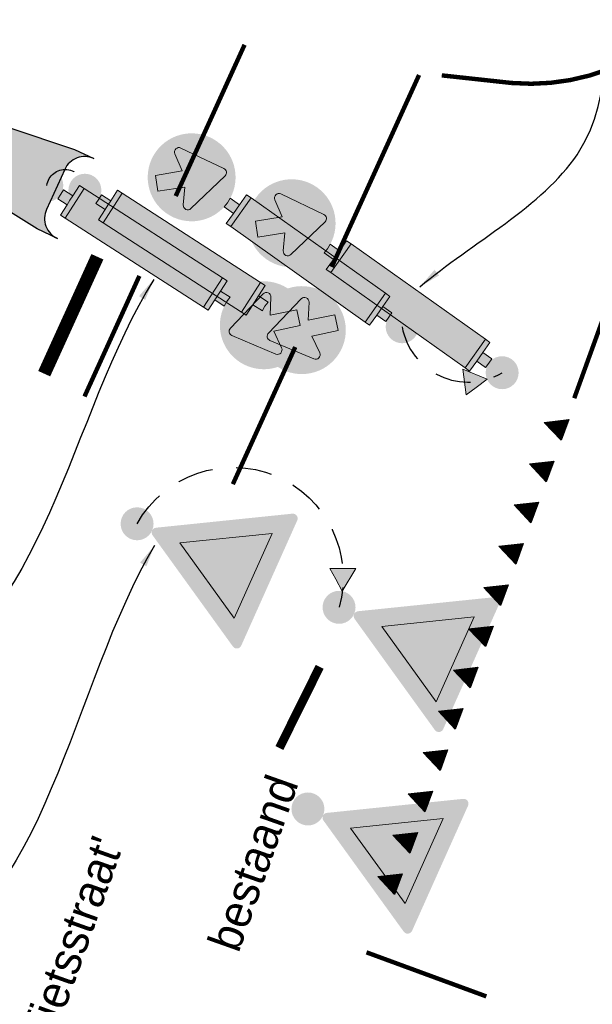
# Model space of a CAD drawing. Header units: metres. Extents: x 136326 to 138181, y 453212 to 454732.
# Tile 29 of 55: x 136588 to 136601, y 453901 to 453924. Entities that reach past the tile are written whole.
import ezdxf

# ---------------------------------------------------------------- set-up
doc = ezdxf.new("R2010")
doc.units = ezdxf.units.M
for name, pattern in [('DGN Style 2', [1.3637372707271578, 0.8182423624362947, -0.5454949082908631]), ('LIJN05-05', [1, 0.5, -0.5]), ('LIJN1-1', [2, 1, -1])]:
    doc.linetypes.add(name, pattern=pattern)
for name, color, linetype in [('-DR-nw-inr-bebording-txt', 2, 'Continuous'), ('-DR-nw-inr-verkeersbordpaal', 7, 'Continuous'), ('-DR-nw-mk-haaientanden', 7, 'Continuous'), ('-DR-nw-mk-puntstuk', 7, 'Continuous'), ('-DR-nw-mk-streep 050-050', 250, 'LIJN05-05'), ('-DR-nw-mk-streep 1-1', 250, 'LIJN1-1'), ('-DR-nw-mk-streep stop', 7, 'Continuous')]:
    doc.layers.add(name, color=color, linetype=linetype)
doc.layers.add('mob_bebording', color=7, linetype='Continuous', lineweight=0)
doc.styles.add('Drong', font='txt', dxfattribs={"height": 1.8})
doc.styles.add('eurostile', font='txt')
doc.dimstyles.new('Drong', dxfattribs={"dimtxt": 1.8, "dimasz": 2.5, "dimexe": 0, "dimexo": 0, "dimgap": 0.9, "dimtad": 1, "dimzin": 0, "dimdsep": 46, "dimtxsty": 'Drong', "dimblk": 'dimblk-wit', "dimcen": 0, "dimse1": 1, "dimse2": 1, "dimclrd": 256, "dimclre": 1, "dimclrt": 7, "dimadec": 0, "dimazin": 0, "dimtfac": 1, "dimtmove": 0, "dimatfit": 3, "dimfxl": 1, "dimtolj": 1, "dimtzin": 0, "dimarcsym": 0})

# ---------------------------------------------------------------- blocks, each defined once
blk = doc.blocks.new('bord_B06')
at = {"layer": 'mob_bebording', "linetype": 'Continuous', "lineweight": 0}
h = blk.add_hatch(color=10, dxfattribs=at)
h.paths.add_polyline_path([(0.01905255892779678, 0.01099999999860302), (0.3309474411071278, 0.5512177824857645, 0.5773502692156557), (0.311894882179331, 0.5842177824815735), (-0.3118948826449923, 0.5842177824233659, 0.5773502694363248), (-0.3309474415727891, 0.5512177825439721), (-0.01905255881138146, 0.01099999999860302, 0.5773502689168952)])
h.paths.add_polyline_path([(0.3222871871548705, 0.5562177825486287), (0.01039230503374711, 0.01600000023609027, -0.5773502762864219), (-0.01039230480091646, 0.01599999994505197), (-0.3222871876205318, 0.5562177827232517, -0.5773502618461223), (-0.3118948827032, 0.5742177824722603), (0.3118948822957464, 0.574217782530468, -0.577350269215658)], flags=17)
h = blk.add_hatch(color=254, dxfattribs=at)
h.paths.add_polyline_path([(0.3118948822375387, 0.574217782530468), (-0.3118948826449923, 0.5742177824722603, 0.5773502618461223), (-0.3222871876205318, 0.5562177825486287), (-0.0103923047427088, 0.01599999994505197, 0.5773502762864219), (0.01039230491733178, 0.01600000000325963), (0.3222871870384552, 0.5562177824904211, 0.577350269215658)])
h.paths.add_polyline_path([(-0.3136269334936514, 0.5612177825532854, -0.5773502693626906), (-0.3118948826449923, 0.5642177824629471), (0.3118948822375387, 0.5642177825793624, -0.5773502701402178), (0.3136269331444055, 0.56121778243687), (0.001732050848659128, 0.02100000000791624, -0.5773502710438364), (-0.001732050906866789, 0.02100000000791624)])
at = {"layer": 'mob_bebording', "linetype": 'Continuous', "lineweight": 0, "extrusion": (0, 0, -1)}
h = blk.add_hatch(color=10, dxfattribs=at)
h.paths.add_polyline_path([(-0.3118948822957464, 0.5642177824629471), (0.3118948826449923, 0.5642177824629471, -0.5773502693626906), (0.3136269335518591, 0.56121778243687), (0.001732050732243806, 0.02099999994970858, -0.5773502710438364), (-0.00173205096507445, 0.02100000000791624), (-0.3136269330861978, 0.5612177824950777, -0.5773502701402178)])
h.paths.add_polyline_path([(-5.820766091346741e-11, 0.1380000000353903), (-0.2114359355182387, 0.504217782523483), (0.211435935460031, 0.504217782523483)], flags=17)
at = {"layer": 'mob_bebording', "linetype": 'Continuous', "lineweight": 0}
blk.add_hatch(color=254, dxfattribs=at).paths.add_polyline_path([(0.2114359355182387, 0.504217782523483), (-0.211435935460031, 0.504217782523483), (5.820766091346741e-11, 0.1380000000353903)])
at = {"layer": 'mob_bebording', "color": 254, "linetype": 'Continuous', "lineweight": 0, "flags": 128}
blk.add_lwpolyline([(0.2114359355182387, 0.504217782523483), (-0.211435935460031, 0.504217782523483), (5.820766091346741e-11, 0.1380000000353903)], close=True, dxfattribs=at)
blk = doc.blocks.new('bord_B06_2')
at = {"layer": 'mob_bebording', "linetype": 'Continuous', "lineweight": 0, "transparency": 33554508}
h = blk.add_hatch(color=1, dxfattribs=at)
h.paths.add_polyline_path([(0.01905255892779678, 0.01099999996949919), (0.3309474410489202, 0.5512177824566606, 0.5773502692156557), (0.311894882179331, 0.5842177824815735), (-0.3118948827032, 0.5842177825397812, 0.5773502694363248), (-0.3309474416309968, 0.5512177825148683), (-0.01905255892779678, 0.01099999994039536, 0.5773502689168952)])
h.paths.add_polyline_path([(0.3222871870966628, 0.5562177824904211), (0.01039230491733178, 0.01600000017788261, -0.5773502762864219), (-0.01039230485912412, 0.01600000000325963), (-0.3222871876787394, 0.5562177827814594, -0.5773502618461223), (-0.3118948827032, 0.5742177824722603), (0.311894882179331, 0.5742177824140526, -0.577350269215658)], flags=17)
h = blk.add_hatch(color=254, dxfattribs=at)
h.paths.add_polyline_path([(0.3118948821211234, 0.5742177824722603), (-0.3118948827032, 0.574217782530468, 0.5773502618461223), (-0.3222871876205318, 0.5562177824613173), (-0.01039230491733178, 0.01599999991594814, 0.5773502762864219), (0.01039230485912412, 0.0159999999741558), (0.3222871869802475, 0.5562177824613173, 0.577350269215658)])
h.paths.add_polyline_path([(-0.3136269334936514, 0.5612177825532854, -0.5773502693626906), (-0.3118948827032, 0.5642177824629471), (0.3118948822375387, 0.5642177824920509, -0.5773502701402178), (0.3136269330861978, 0.5612177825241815), (0.001732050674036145, 0.02099999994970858, -0.5773502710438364), (-0.001732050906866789, 0.02100000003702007)])
at = {"layer": 'mob_bebording', "linetype": 'Continuous', "lineweight": 0, "transparency": 33554508, "extrusion": (0, 0, -1)}
h = blk.add_hatch(color=1, dxfattribs=at)
h.paths.add_polyline_path([(-0.3118948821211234, 0.5642177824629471), (0.3118948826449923, 0.5642177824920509, -0.5773502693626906), (0.3136269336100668, 0.5612177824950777), (0.001732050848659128, 0.02099999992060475, -0.5773502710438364), (-0.001732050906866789, 0.02099999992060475), (-0.3136269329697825, 0.5612177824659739, -0.5773502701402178)])
h.paths.add_polyline_path([(5.820766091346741e-11, 0.1379999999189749), (-0.211435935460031, 0.5042177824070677), (0.2114359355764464, 0.5042177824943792)], flags=17)
at = {"layer": 'mob_bebording', "linetype": 'Continuous', "lineweight": 0, "transparency": 33554508}
blk.add_hatch(color=254, dxfattribs=at).paths.add_polyline_path([(0.211435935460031, 0.5042177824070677), (-0.2114359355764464, 0.5042177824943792), (-5.820766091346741e-11, 0.1379999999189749)])
at = {"layer": 'mob_bebording', "color": 254, "linetype": 'Continuous', "lineweight": 0, "transparency": 33554508, "flags": 128}
blk.add_lwpolyline([(0.211435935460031, 0.5042177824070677), (-0.2114359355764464, 0.5042177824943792), (-5.820766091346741e-11, 0.1379999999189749)], close=True, dxfattribs=at)
blk = doc.blocks.new('bord_D02-RO+BB22_1')
at = {"layer": 'mob_bebording', "linetype": 'Continuous', "lineweight": 0, "transparency": 33554508}
h = blk.add_hatch(color=5, dxfattribs=at)
edge = h.paths.add_edge_path()
edge.add_arc((5.238689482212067e-10, 1.099999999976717), 0.2000000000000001, 0, 360)
edge = h.paths.add_edge_path(flags=17)
edge.add_arc((5.238689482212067e-10, 1.099999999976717), 0.1933333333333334, 0, 360)
h = blk.add_hatch(color=254, dxfattribs=at)
edge = h.paths.add_edge_path()
edge.add_arc((5.238689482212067e-10, 1.099999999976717), 0.1933333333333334, 0, 360)
edge = h.paths.add_edge_path()
edge.add_arc((5.238689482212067e-10, 1.099999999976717), 0.1866666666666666, 0, 360)
h = blk.add_hatch(color=5, dxfattribs=at)
edge = h.paths.add_edge_path()
edge.add_arc((5.238689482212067e-10, 1.099999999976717), 0.1866666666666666, 0, 360)
h.paths.add_polyline_path([(0.09373080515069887, 0.9794298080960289), (-0.1181764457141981, 1.020606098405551, -0.6898365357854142), (-0.1247075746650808, 1.058397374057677), (-0.05420366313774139, 1.100103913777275), (-0.1403575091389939, 1.188309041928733), (-0.08804981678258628, 1.239591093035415), (-0.001895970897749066, 1.152411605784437), (0.04294782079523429, 1.224161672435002, -0.6878888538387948), (0.08055002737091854, 1.216816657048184), (0.1178508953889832, 1.003092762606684, -0.5255478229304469)], flags=17)
h = blk.add_hatch(color=254, dxfattribs=at)
edge = h.paths.add_edge_path()
edge.add_arc((0.09764352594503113, 0.9995660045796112), 0.02051282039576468, 259.0037272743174, 369.9000200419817)
edge.add_line((0.1178508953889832, 1.003092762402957), (0.08055002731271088, 1.216816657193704))
edge.add_arc((0.0603426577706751, 1.213289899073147), 0.02051282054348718, 9.900020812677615, 147.9946174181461)
edge.add_line((0.04294782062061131, 1.224161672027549), (-0.001895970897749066, 1.152411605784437))
edge.add_line((-0.001895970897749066, 1.152411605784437), (-0.08804981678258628, 1.239591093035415))
edge.add_line((-0.08804981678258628, 1.239591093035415), (-0.1403575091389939, 1.188309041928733))
edge.add_line((-0.1403575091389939, 1.188309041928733), (-0.05420366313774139, 1.100103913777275))
edge.add_line((-0.05420366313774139, 1.100103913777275), (-0.1247075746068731, 1.058397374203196))
edge.add_arc((-0.1142637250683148, 1.040742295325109), 0.02051282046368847, 120.6064071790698, 259.0037275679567)
edge.add_line((-0.1181764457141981, 1.02060609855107), (0.09373080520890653, 0.979429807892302))
h = blk.add_hatch(color=252, dxfattribs=at)
edge = h.paths.add_edge_path()
edge.add_line((-0.02399999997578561, 0.9014452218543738), (-0.02399999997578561, 0.8499999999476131))
edge.add_line((-0.02399999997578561, 0.8499999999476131), (0.02399999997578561, 0.8500000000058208))
edge.add_line((0.02399999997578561, 0.8500000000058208), (0.02400000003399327, 0.9014452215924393))
edge.add_arc((1.112610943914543e-09, 1.100000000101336), 0.2000000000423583, 263.1078971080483, 276.89210226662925, ccw=False)
for color, points in [(7, [(0.08000000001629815, 0.8499999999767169), (0.02399999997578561, 0.8500000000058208), (-0.02399999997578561, 0.8499999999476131), (-0.0800000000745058, 0.8499999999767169), (-0.0800000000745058, 0.82499999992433), (0.08000000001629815, 0.82499999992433)]), (2, [(-0.0800000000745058, 0.07499999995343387), (0.08000000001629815, 0.07499999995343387), (0.08000000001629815, 0.82499999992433), (-0.0800000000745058, 0.82499999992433)]), (7, [(-0.08000000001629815, 0.04999999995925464), (-0.02400000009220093, 0.04999999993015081), (-1.164153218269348e-10, 0.04999999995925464), (0.02400000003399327, 0.04999999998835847), (0.07999999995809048, 0.04999999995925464), (0.08000000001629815, 0.07499999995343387), (-0.0800000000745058, 0.07499999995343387)]), (252, [(-1.164153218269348e-10, 0.04999999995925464), (-0.02400000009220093, 0.04999999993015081), (-0.02399999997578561, -5.820766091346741e-11), (0, -2.91038304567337e-11), (0.02400000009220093, -2.91038304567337e-11), (0.02400000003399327, 0.04999999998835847)])]:
    blk.add_hatch(color=color, dxfattribs=at).paths.add_polyline_path(points)
at = {"layer": 'mob_bebording', "color": 254, "linetype": 'Continuous', "lineweight": 0, "transparency": 33554508, "flags": 128}
blk.add_lwpolyline([(0.09373080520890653, 0.979429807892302, 0.5255478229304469), (0.1178508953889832, 1.003092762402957), (0.08055002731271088, 1.216816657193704, 0.6878888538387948), (0.04294782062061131, 1.224161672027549), (-0.001895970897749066, 1.152411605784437), (-0.08804981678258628, 1.239591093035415), (-0.1403575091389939, 1.188309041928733), (-0.05420366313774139, 1.100103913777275), (-0.1247075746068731, 1.058397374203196, 0.6898365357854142), (-0.1181764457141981, 1.02060609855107)], format="xyb", close=True, dxfattribs=at)
at = {"layer": 'mob_bebording', "color": 252, "linetype": 'Continuous', "lineweight": 0, "transparency": 33554508, "flags": 128}
blk.add_lwpolyline([(-0.02399999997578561, 0.9014452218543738), (-0.02399999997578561, 0.8499999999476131), (0.02399999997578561, 0.8500000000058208), (0.02400000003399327, 0.9014452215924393, -0.06021756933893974)], format="xyb", close=True, dxfattribs=at)
at = {"layer": 'mob_bebording', "color": 7, "linetype": 'Continuous', "lineweight": 0, "transparency": 33554508, "flags": 128}
for points in [[(0.08000000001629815, 0.8499999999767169), (0.02399999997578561, 0.8500000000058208), (-0.02399999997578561, 0.8499999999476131), (-0.0800000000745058, 0.8499999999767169), (-0.0800000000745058, 0.82499999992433), (0.08000000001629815, 0.82499999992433)], [(-0.08000000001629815, 0.04999999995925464), (-0.02400000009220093, 0.04999999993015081), (-1.164153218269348e-10, 0.04999999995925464), (0.02400000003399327, 0.04999999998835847), (0.07999999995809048, 0.04999999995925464), (0.08000000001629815, 0.07499999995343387), (-0.0800000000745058, 0.07499999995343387)]]:
    blk.add_lwpolyline(points, close=True, dxfattribs=at)
at = {"layer": 'mob_bebording', "color": 2, "linetype": 'Continuous', "lineweight": 0, "transparency": 33554508, "flags": 128}
blk.add_lwpolyline([(-0.0800000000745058, 0.07499999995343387), (0.08000000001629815, 0.07499999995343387), (0.08000000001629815, 0.82499999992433), (-0.0800000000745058, 0.82499999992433)], close=True, dxfattribs=at)
at = {"layer": 'mob_bebording', "color": 252, "linetype": 'Continuous', "lineweight": 0, "transparency": 33554508, "flags": 128}
blk.add_lwpolyline([(-1.164153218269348e-10, 0.04999999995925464), (-0.02400000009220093, 0.04999999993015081), (-0.02399999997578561, -5.820766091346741e-11), (0, -2.91038304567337e-11), (0.02400000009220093, -2.91038304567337e-11), (0.02400000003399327, 0.04999999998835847)], close=True, dxfattribs=at)
blk = doc.blocks.new('bord_D02-RO+BB22')
at = {"layer": 'mob_bebording', "linetype": 'Continuous', "lineweight": 0}
h = blk.add_hatch(color=170, dxfattribs=at)
edge = h.paths.add_edge_path()
edge.add_arc((4.656612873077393e-10, 1.099999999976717), 0.2, 0, 360)
edge = h.paths.add_edge_path(flags=17)
edge.add_arc((4.656612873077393e-10, 1.099999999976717), 0.1933333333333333, 0, 360)
h = blk.add_hatch(color=254, dxfattribs=at)
edge = h.paths.add_edge_path()
edge.add_arc((4.656612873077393e-10, 1.099999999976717), 0.1933333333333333, 0, 360)
edge = h.paths.add_edge_path()
edge.add_arc((4.656612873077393e-10, 1.099999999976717), 0.1866666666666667, 0, 360)
h = blk.add_hatch(color=170, dxfattribs=at)
edge = h.paths.add_edge_path()
edge.add_arc((4.656612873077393e-10, 1.099999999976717), 0.1866666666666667, 0, 360)
h.paths.add_polyline_path([(0.09373080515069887, 0.9794298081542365), (-0.1181764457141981, 1.020606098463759, -0.6898365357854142), (-0.1247075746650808, 1.058397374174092), (-0.05420366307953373, 1.100103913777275), (-0.1403575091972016, 1.188309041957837), (-0.0880498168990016, 1.239591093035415), (-0.001895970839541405, 1.152411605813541), (0.04294782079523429, 1.224161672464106, -0.6878888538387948), (0.08055002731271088, 1.216816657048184), (0.1178508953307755, 1.003092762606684, -0.5255478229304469)], flags=17)
h = blk.add_hatch(color=254, dxfattribs=at)
edge = h.paths.add_edge_path()
edge.add_arc((0.09764352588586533, 0.999566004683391), 0.02051282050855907, 259.0037271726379, 369.900019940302)
edge.add_line((0.1178508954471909, 1.003092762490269), (0.08055002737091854, 1.216816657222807))
edge.add_arc((0.06034265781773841, 1.213289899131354), 0.02051282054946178, 9.900020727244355, 147.9946173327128)
edge.add_line((0.04294782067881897, 1.22416167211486), (-0.001895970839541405, 1.152411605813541))
edge.add_line((-0.001895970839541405, 1.152411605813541), (-0.0880498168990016, 1.239591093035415))
edge.add_line((-0.0880498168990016, 1.239591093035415), (-0.1403575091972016, 1.188309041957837))
edge.add_line((-0.1403575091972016, 1.188309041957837), (-0.05420366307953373, 1.100103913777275))
edge.add_line((-0.05420366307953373, 1.100103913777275), (-0.1247075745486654, 1.0583973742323))
edge.add_arc((-0.1142637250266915, 1.040742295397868), 0.02051282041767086, 120.6064072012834, 259.0037275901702)
edge.add_line((-0.1181764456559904, 1.020606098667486), (0.09373080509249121, 0.979429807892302))
h = blk.add_hatch(color=252, dxfattribs=at)
edge = h.paths.add_edge_path()
edge.add_line((-0.02400000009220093, 0.9014452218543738), (-0.02400000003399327, 0.8499999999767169))
edge.add_line((-0.02400000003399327, 0.8499999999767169), (0.02399999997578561, 0.8500000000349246))
edge.add_line((0.02399999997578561, 0.8500000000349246), (0.02399999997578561, 0.9014452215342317))
edge.add_arc((1.266078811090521e-09, 1.100000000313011), 0.2000000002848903, 263.10789703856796, 276.89210219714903, ccw=False)
for color, points in [(7, [(0.08000000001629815, 0.8500000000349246), (0.02399999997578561, 0.8500000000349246), (-0.02400000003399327, 0.8499999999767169), (-0.0800000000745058, 0.8500000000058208), (-0.08000000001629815, 0.8250000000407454), (0.07999999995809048, 0.8250000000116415)]), (50, [(-0.07999999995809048, 0.07500000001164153), (0.08000000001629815, 0.0749999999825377), (0.07999999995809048, 0.8250000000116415), (-0.08000000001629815, 0.8250000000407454)]), (7, [(-0.08000000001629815, 0.04999999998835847), (-0.02400000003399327, 0.04999999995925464), (0, 0.04999999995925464), (0.02399999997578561, 0.04999999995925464), (0.08000000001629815, 0.04999999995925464), (0.08000000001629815, 0.0749999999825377), (-0.07999999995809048, 0.07500000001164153)]), (252, [(0, 0.04999999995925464), (-0.02400000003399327, 0.04999999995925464), (-0.02400000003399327, -5.820766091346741e-11), (0, 0), (0.02400000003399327, 0), (0.02399999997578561, 0.04999999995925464)])]:
    blk.add_hatch(color=color, dxfattribs=at).paths.add_polyline_path(points)
at = {"layer": 'mob_bebording', "color": 254, "linetype": 'Continuous', "lineweight": 0, "flags": 128}
blk.add_lwpolyline([(0.09373080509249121, 0.979429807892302, 0.5255478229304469), (0.1178508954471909, 1.003092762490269), (0.08055002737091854, 1.216816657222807, 0.6878888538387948), (0.04294782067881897, 1.22416167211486), (-0.001895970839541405, 1.152411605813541), (-0.0880498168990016, 1.239591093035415), (-0.1403575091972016, 1.188309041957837), (-0.05420366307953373, 1.100103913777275), (-0.1247075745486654, 1.0583973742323, 0.6898365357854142), (-0.1181764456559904, 1.020606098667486)], format="xyb", close=True, dxfattribs=at)
at = {"layer": 'mob_bebording', "color": 252, "linetype": 'Continuous', "lineweight": 0, "flags": 128}
blk.add_lwpolyline([(-0.02400000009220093, 0.9014452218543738), (-0.02400000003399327, 0.8499999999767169), (0.02399999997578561, 0.8500000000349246), (0.02399999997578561, 0.9014452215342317, -0.06021756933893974)], format="xyb", close=True, dxfattribs=at)
at = {"layer": 'mob_bebording', "color": 7, "linetype": 'Continuous', "lineweight": 0, "flags": 128}
for points in [[(0.08000000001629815, 0.8500000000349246), (0.02399999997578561, 0.8500000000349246), (-0.02400000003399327, 0.8499999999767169), (-0.0800000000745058, 0.8500000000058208), (-0.08000000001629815, 0.8250000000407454), (0.07999999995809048, 0.8250000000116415)], [(-0.08000000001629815, 0.04999999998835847), (-0.02400000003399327, 0.04999999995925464), (0, 0.04999999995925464), (0.02399999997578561, 0.04999999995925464), (0.08000000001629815, 0.04999999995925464), (0.08000000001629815, 0.0749999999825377), (-0.07999999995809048, 0.07500000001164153)]]:
    blk.add_lwpolyline(points, close=True, dxfattribs=at)
at = {"layer": 'mob_bebording', "color": 2, "linetype": 'Continuous', "lineweight": 0, "flags": 128}
blk.add_lwpolyline([(-0.07999999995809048, 0.07500000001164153), (0.08000000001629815, 0.0749999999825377), (0.07999999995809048, 0.8250000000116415), (-0.08000000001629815, 0.8250000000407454)], close=True, dxfattribs=at)
at = {"layer": 'mob_bebording', "color": 252, "linetype": 'Continuous', "lineweight": 0, "flags": 128}
blk.add_lwpolyline([(0, 0.04999999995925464), (-0.02400000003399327, 0.04999999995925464), (-0.02400000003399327, -5.820766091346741e-11), (0, 0), (0.02400000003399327, 0), (0.02399999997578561, 0.04999999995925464)], close=True, dxfattribs=at)
blk = doc.blocks.new('dimblk-wit')
at = {"color": 7}
blk.add_line((2.842170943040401e-14, -0.3333333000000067), (-2.842170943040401e-14, 0.3333333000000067), dxfattribs=at)
blk.add_solid([(0, 0), (-0.7999999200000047, 0.1999999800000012), (-0.7999999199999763, -0.1999999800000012)], dxfattribs=at)
blk = doc.blocks.new('*U118')
at = {"linetype": 'Continuous'}
blk.add_lwpolyline([(-0.7160835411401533, 0.5474708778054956, 0, 0.5, 0), (-0.7484290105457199, 0.04851820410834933, 0, 0, 0)], format="xyseb", dxfattribs=at)
blk.add_lwpolyline([(-0.4989526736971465, 0.03234546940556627), (-0.9979053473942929, 0.06469093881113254), (-0.7160835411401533, 0.5474708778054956)], close=True, dxfattribs=at)

msp = doc.modelspace()

# ---------------------------------------------------------------- hatches: boundary and pattern name
at = {"layer": '-DR-nw-mk-puntstuk'}
h = msp.add_hatch(color=256, dxfattribs=at)
h.dxf.hatch_style = 1
edge = h.paths.add_edge_path()
edge.add_line((136588.7700563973, 453918.9417047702), (136581.9352254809, 453923.2101807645))
edge.add_line((136581.9352254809, 453923.2101807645), (136581.9779045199, 453923.300615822))
edge.add_line((136581.9779045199, 453923.300615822), (136589.6235593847, 453920.7502410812))
edge.add_line((136589.6235593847, 453920.7502410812), (136590.0640947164, 453920.5423391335))
edge.add_arc((136589.8562021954, 453920.0876238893), 0.499985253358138, 65.43046337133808, 155.5102081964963)
edge.add_line((136589.4011980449, 453920.294883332), (136588.9866558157, 453919.3848532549))
edge.add_arc((136589.4416884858, 453919.1775815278), 0.5000162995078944, 155.5102818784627, 245.5849907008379)
edge.add_line((136589.2350102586, 453918.7222789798), (136588.7700563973, 453918.9417047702))
at = {"layer": 'mob_bebording', "linetype": 'Continuous', "lineweight": 0}
h = msp.add_hatch(color=251, dxfattribs=at)
edge = h.paths.add_edge_path(flags=0)
edge.add_arc((136588.99342082, 453919.9317636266), 0.375, 0, 360)
h = msp.add_hatch(color=251, dxfattribs=at)
edge = h.paths.add_edge_path(flags=0)
edge.add_arc((136589.8597810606, 453919.8212366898), 0.375, 0, 360)
h = msp.add_hatch(color=251, dxfattribs=at)
edge = h.paths.add_edge_path(flags=0)
edge.add_arc((136597.0821815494, 453916.7166741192), 0.375, 0, 360)
h = msp.add_hatch(color=251, dxfattribs=at)
edge = h.paths.add_edge_path(flags=0)
edge.add_arc((136599.3584099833, 453915.6719177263), 0.375, 0, 360)
for points in [[(136599.0148449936, 453915.5216243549), (136598.4607612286, 453915.7518224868), (136598.5422133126, 453915.1659414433), (136598.7638987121, 453915.3327726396)], [(136595.7198734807, 453910.7038196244), (136596.0274546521, 453911.2189835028), (136595.4359507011, 453911.2227405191), (136595.5691231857, 453910.9793434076)]]:
    msp.add_hatch(color=251, dxfattribs=at).paths.add_polyline_path(points)
h = msp.add_hatch(color=251, dxfattribs=at)
edge = h.paths.add_edge_path(flags=0)
edge.add_arc((136591.0479363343, 453912.2357614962), 0.375, 0, 360)
h = msp.add_hatch(color=251, dxfattribs=at)
edge = h.paths.add_edge_path(flags=0)
edge.add_arc((136595.6455844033, 453910.3362517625), 0.375, 0, 360)
h = msp.add_hatch(color=251, dxfattribs=at)
edge = h.paths.add_edge_path(flags=0)
edge.add_arc((136594.9371048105, 453905.7504780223), 0.375, 0, 360)

# ---------------------------------------------------------------- linework, layer by layer
at = {"layer": '-DR-nw-mk-puntstuk'}
msp.add_lwpolyline([(136588.7700563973, 453918.9417047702), (136581.9352254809, 453923.2101807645), (136581.9779045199, 453923.300615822), (136589.6235593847, 453920.7502410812), (136590.0640947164, 453920.5423391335, 0.4146212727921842), (136589.4011980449, 453920.294883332), (136588.9866558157, 453919.3848532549, 0.4145955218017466), (136589.2350102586, 453918.7222789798)], format="xyb", close=True, dxfattribs=at)
at = {"layer": '-DR-nw-mk-streep 050-050', "const_width": 0.1, "flags": 128}
for points in [[(136591.927152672, 453919.6886596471), (136593.4944982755, 453923.1293987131)], [(136595.4781631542, 453918.0761009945), (136597.4670928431, 453922.4423288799)], [(136589.8505882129, 453915.1300502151), (136591.0999613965, 453917.8727555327)], [(136593.2279798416, 453913.136352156), (136594.6490786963, 453916.2560408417)], [(136598.9987621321, 453901.4883858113), (136596.2699474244, 453902.4901991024)]]:
    msp.add_lwpolyline(points, dxfattribs=at)
at = {"layer": '-DR-nw-mk-streep 1-1', "const_width": 0.1, "flags": 128}
msp.add_lwpolyline([(136600.999669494, 453915.0913521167), (136605.986683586, 453928.8638083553)], dxfattribs=at)
msp.add_lwpolyline([(136603.9021715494, 453924.1442056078, -0.2531741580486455), (136599.5741340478, 453922.2603853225), (136597.9840438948, 453922.4331700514)], format="xyb", dxfattribs=at)
at = {"layer": '-DR-nw-mk-streep stop', "flags": 128}
for points, const_width in [([(136588.9333452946, 453915.6493733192), (136590.1444298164, 453918.3080248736)], 0.3), ([(136594.2876787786, 453907.1367077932), (136595.204296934, 453908.981475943)], 0.2)]:
    msp.add_lwpolyline(points, dxfattribs=dict(at, const_width=const_width))
at = {"layer": 'mob_bebording', "color": 251, "linetype": 'Continuous', "lineweight": 0, "flags": 128}
for points in [[(136599.0148449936, 453915.5216243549), (136598.4607612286, 453915.7518224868), (136598.5422133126, 453915.1659414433), (136598.7638987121, 453915.3327726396)], [(136595.7198734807, 453910.7038196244), (136596.0274546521, 453911.2189835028), (136595.4359507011, 453911.2227405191), (136595.5691231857, 453910.9793434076)]]:
    msp.add_lwpolyline(points, close=True, dxfattribs=at)
at = {"layer": 'mob_bebording', "color": 251, "linetype": 'DGN Style 2', "lineweight": 30, "extrusion": (0, 0, -1)}
for centre, radius, start, end in [((-136589.4147054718, 453919.8691914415), 0.425906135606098, 8.44821353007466, 180.9719557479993), ((-136593.2347133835, 453911.0148036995), 2.504542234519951, 29.17622444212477, 195.7195270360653)]:
    msp.add_arc(centre, radius, start, end, dxfattribs=at)
at = {"layer": 'mob_bebording', "color": 251, "linetype": 'DGN Style 2', "lineweight": 30}
msp.add_arc((136598.5812339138, 453916.9806779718), 1.522122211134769, 189.9881551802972, 300.7029486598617, dxfattribs=at)

# ---------------------------------------------------------------- block references
at = {"layer": '-DR-nw-mk-haaientanden', "rotation": 73.54971146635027}
for p in [(136601.0466068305, 453915.0741202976), (136600.7086243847, 453914.1283193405), (136600.3573407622, 453913.1966453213), (136600.012707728, 453912.2579078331), (136599.6680746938, 453911.319170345), (136599.3234416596, 453910.3804328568), (136598.9788086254, 453909.4416953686), (136598.6341755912, 453908.5029578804), (136598.289542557, 453907.5642203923), (136597.9449095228, 453906.6254829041), (136597.6002764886, 453905.6867454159), (136597.2556434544, 453904.7480079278)]:
    msp.add_blockref('*U118', p, dxfattribs=at)
at = {"layer": 'mob_bebording', "color": 252, "linetype": 'Continuous', "lineweight": 0, "transparency": 33554508}
for p, xscale, yscale, zscale, rotation in [((136596.7762927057, 453916.9336004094), 5.000000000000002, 5.000000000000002, 5.000000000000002, 54.6569900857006), ((136589.3086950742, 453919.7287189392), 5.000000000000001, 5.000000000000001, 5.000000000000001, 237.2174284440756)]:
    msp.add_blockref('bord_D02-RO+BB22_1', p, dxfattribs=dict(at, xscale=xscale, yscale=yscale, zscale=zscale, rotation=rotation))
at = {"layer": 'mob_bebording', "color": 252, "linetype": 'Continuous', "lineweight": 0}
for p, xscale, yscale, zscale, rotation in [((136590.1750553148, 453919.6181920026), 5.000000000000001, 5.000000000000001, 5.000000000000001, 237.2174284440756), ((136599.0525211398, 453915.8888440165), 5.000000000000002, 5.000000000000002, 5.000000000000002, 54.6569900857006)]:
    msp.add_blockref('bord_D02-RO+BB22', p, dxfattribs=dict(at, xscale=xscale, yscale=yscale, zscale=zscale, rotation=rotation))
at = {"layer": 'mob_bebording', "color": 1, "linetype": 'Continuous', "lineweight": 0, "transparency": 33554508, "xscale": 4.999999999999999, "yscale": 4.999999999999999, "zscale": 4.999999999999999, "rotation": 245.8700731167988}
for p in [(136591.3901691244, 453912.0824587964), (136595.2793376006, 453905.5971753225)]:
    msp.add_blockref('bord_B06_2', p, dxfattribs=at)
at = {"layer": 'mob_bebording', "color": 1, "linetype": 'Continuous', "lineweight": 0, "xscale": 4.999999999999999, "yscale": 4.999999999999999, "zscale": 4.999999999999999, "rotation": 245.8700731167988}
msp.add_blockref('bord_B06', (136595.9878171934, 453910.1829490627), dxfattribs=at)

# ---------------------------------------------------------------- texts
at = {"layer": '-DR-nw-inr-bebording-txt', "style": 'eurostile'}
msp.add_text('bestaand', height=0.75, rotation=70.5, dxfattribs=at).set_placement((136593.3544369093, 453902.4522986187))
at = {"layer": '-DR-nw-inr-bebording-txt', "insert": (136587.3277748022, 453895.3416189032), "char_height": 0.75, "attachment_point": 7, "rotation": 70.33562535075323, "line_spacing_factor": 0.6, "style": 'eurostile'}
msp.add_mtext("nieuw: bord 'fietsstraat'", dxfattribs=at)

# ---------------------------------------------------------------- leaders
at = {"layer": '-DR-nw-inr-verkeersbordpaal', "path_type": 1}
for points in [[(136597.4880995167, 453917.6272843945), (136601.0636424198, 453920.6295947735), (136599.7350121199, 453931.4657270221)], [(136591.4262421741, 453917.7946481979), (136585.7506904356, 453908.6863869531), (136581.9405278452, 453908.3623046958)], [(136591.4452502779, 453911.7399241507), (136585.7571891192, 453902.2721595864), (136581.9470265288, 453901.9480773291)]]:
    msp.add_leader(points, dimstyle='Drong', override={"dimscale": 0.05, "dimasz": 10}, dxfattribs=at)

doc.saveas('drawing.dxf')
